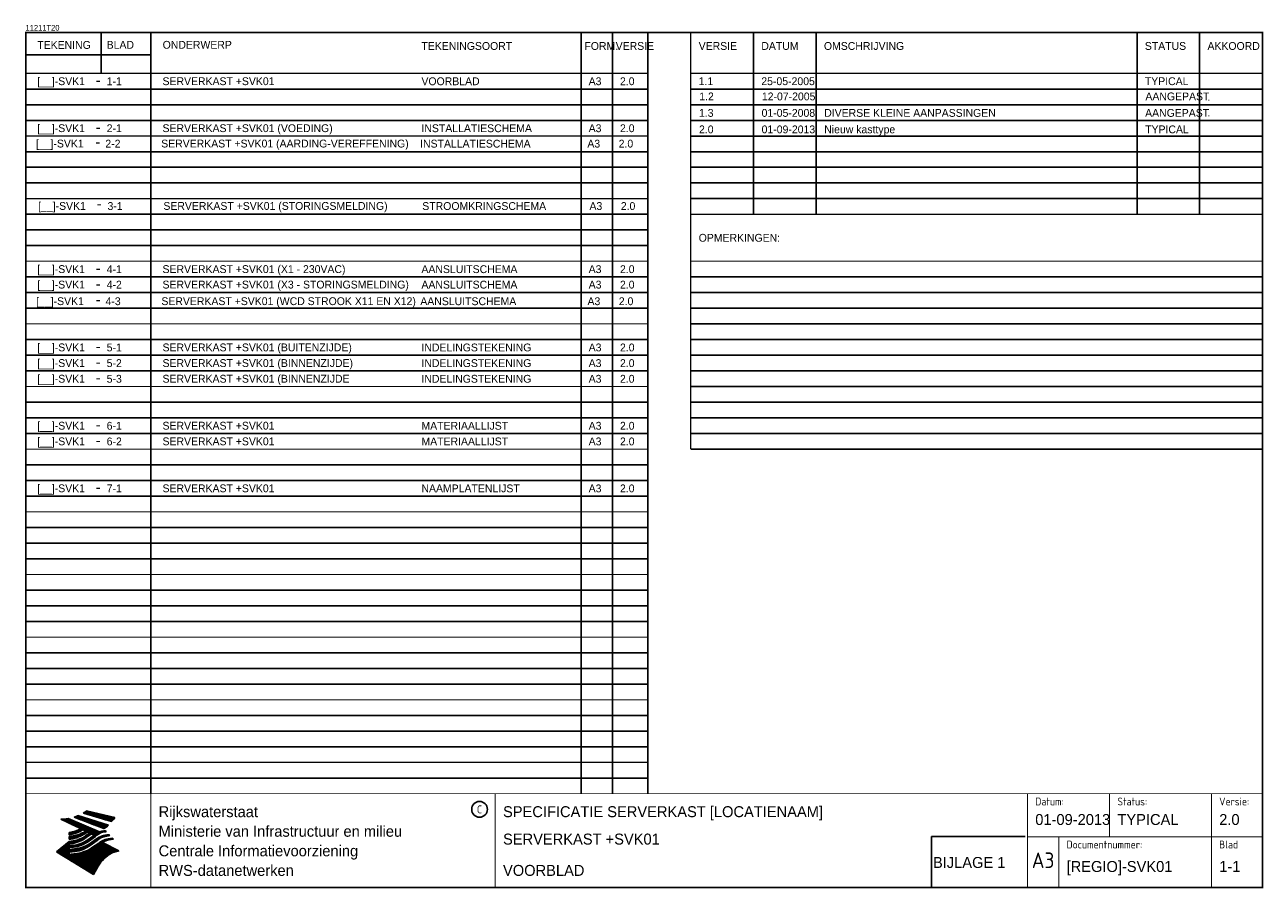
# Model space of a CAD drawing. Extents: x 0 to 395, y 0 to 276.
import ezdxf
from ezdxf.enums import TextEntityAlignment as Align

# ---------------------------------------------------------------- set-up
doc = ezdxf.new("R2010")
doc.units = 0
doc.header["$LTSCALE"] = 10
doc.header["$MEASUREMENT"] = 0
doc.layers.get('0').update_dxf_attribs({"color": 6, "linetype": 'CONTINUOUS'})
for name, color, linetype in [('ALG01', 2, 'CONTINUOUS'), ('GEG', 7, 'CONTINUOUS'), ('GEGLOGO', 7, 'CONTINUOUS')]:
    doc.layers.add(name, color=color, linetype=linetype)
doc.styles.add('ISO', font='iso.shx')
doc.styles.get("Standard").update_dxf_attribs({"font": 'ISO-SS'})

# ---------------------------------------------------------------- blocks, each defined once
blk = doc.blocks.new('REGEL')
for tag, p in [('TEKENING', (11.52, 254.01)), ('BLAD', (25.91, 254.01)), ('ONDERWERP', (40.91, 254.01)), ('TEKENINGSOORT', (126.45, 254.01)), ('FORMAAT', (179.86, 254.01)), ('WIJZIGING', (189.86, 254.01))]:
    blk.add_attdef(tag, p, '', height=2.5)
blk = doc.blocks.new('WIJZN')
for tag, p in [('VERSIE', (2.498248, 1.25)), ('DATUM', (22.498248, 1.25)), ('OMSCHRIJVING', (42.498248, 1.25)), ('STATUS', (144.998248, 1.25)), ('AKKOORD', (164.998248, 1.25))]:
    blk.add_attdef(tag, p, '', height=2.5)
blk = doc.blocks.new('A3')
at = {"color": 2}
blk.add_circle((145, 25), 2.5, dxfattribs=at)
at = {"layer": 'GEG'}
for p, q in [((148.83, 0.06), (148.83, 0.05)), ((150.06, 0.06), (150.06, 0.04)), ((150.09, 0.06), (150.09, -0.14))]:
    blk.add_line(p, q, dxfattribs=at)
at = {"layer": 'GEG', "color": 2, "const_width": 0.5}
blk.add_lwpolyline([(395.06, 0.06), (0.06, 0.06), (0.06, 273.06), (395.06, 273.06)], close=True, dxfattribs=at)
at = {"layer": 'GEG', "color": 2, "const_width": 0.3}
for points in [[(0.06, 30), (395.06, 30)], [(40, 0), (40, 30)], [(150, 0), (150, 30)], [(320, 0), (320, 30)], [(346.25, 16.25), (346.25, 30)], [(378.75, 0.06), (378.75, 30)], [(320, 16.25), (395, 16.25)], [(330, 0.06), (330, 16.25)]]:
    blk.add_lwpolyline(points, dxfattribs=at)
at = {"layer": 'GEGLOGO', "color": 4}
for p, q in [((18.46, 23.81), (27.49, 21.09)), ((18.46, 23.81), (27.49, 21.09)), ((18.48, 23.8), (22.35, 23.8)), ((18.61, 23.9), (21.92, 23.9)), ((18.77, 24), (21.49, 24)), ((18.93, 24.1), (21.06, 24.1)), ((19.08, 24.2), (20.63, 24.2)), ((19.22, 24.3), (20.2, 24.3)), ((19.36, 24.4), (19.77, 24.4)), ((19.45, 24.47), (28.56, 22.36)), ((19.45, 24.47), (28.56, 22.36)), ((11.27, 21.86), (21.98, 16.71)), ((11.27, 21.86), (21.98, 16.71)), ((11.4, 21.8), (14.11, 21.8)), ((11.61, 21.7), (14.35, 21.7)), ((11.82, 21.6), (14.58, 21.6)), ((12.03, 21.5), (14.82, 21.5)), ((12.23, 21.4), (15.05, 21.4)), ((12.41, 21.9), (13.88, 21.9)), ((12.44, 21.3), (15.29, 21.3)), ((12.65, 21.2), (15.52, 21.2)), ((12.86, 21.1), (15.76, 21.1)), ((13.07, 21), (15.99, 21)), ((13.27, 20.9), (16.23, 20.9)), ((13.33, 22), (13.64, 22)), ((13.48, 20.8), (16.46, 20.8)), ((13.56, 22.03), (23.58, 17.77)), ((13.56, 22.03), (23.58, 17.77)), ((13.69, 20.7), (16.7, 20.7)), ((13.9, 20.6), (16.93, 20.6)), ((14.1, 20.5), (17.17, 20.5)), ((14.31, 20.4), (17.4, 20.4)), ((14.52, 20.3), (17.64, 20.3)), ((14.73, 20.2), (17.87, 20.2)), ((14.94, 20.1), (18.11, 20.1)), ((15.14, 20), (18.34, 20)), ((15.35, 19.9), (18.58, 19.9)), ((15.5, 22.49), (25.02, 18.83)), ((15.5, 22.49), (25.02, 18.83)), ((15.53, 22.5), (18.33, 22.5)), ((15.56, 19.8), (18.81, 19.8)), ((15.73, 22.4), (18.65, 22.4)), ((15.82, 22.6), (18.02, 22.6)), ((15.99, 22.3), (18.96, 22.3)), ((16.08, 22.7), (17.7, 22.7)), ((16.25, 22.2), (19.28, 22.2)), ((16.32, 22.8), (17.38, 22.8)), ((16.51, 22.1), (19.6, 22.1)), ((16.54, 22.9), (17.07, 22.9)), ((16.75, 23), (26.48, 19.92)), ((16.75, 23), (26.48, 19.92)), ((16.77, 22), (19.91, 22)), ((17.03, 21.9), (20.23, 21.9)), ((17.29, 21.8), (20.54, 21.8)), ((17.55, 21.7), (20.86, 21.7)), ((17.81, 21.6), (21.18, 21.6)), ((18.07, 21.5), (21.49, 21.5)), ((18.33, 21.4), (21.81, 21.4)), ((18.59, 21.3), (22.13, 21.3)), ((18.81, 23.7), (22.78, 23.7)), ((18.86, 21.2), (22.44, 21.2)), ((19.12, 21.1), (22.76, 21.1)), ((19.14, 23.6), (23.22, 23.6)), ((19.38, 21), (23.07, 21)), ((19.48, 23.5), (23.65, 23.5)), ((19.64, 20.9), (23.39, 20.9)), ((19.81, 23.4), (24.08, 23.4)), ((19.9, 20.8), (23.71, 20.8)), ((20.14, 23.3), (24.51, 23.3)), ((20.16, 20.7), (24.02, 20.7)), ((20.42, 20.6), (24.34, 20.6)), ((20.48, 23.2), (24.94, 23.2)), ((20.68, 20.5), (24.66, 20.5)), ((20.81, 23.1), (25.37, 23.1)), ((20.94, 20.4), (24.97, 20.4)), ((21.14, 23), (25.8, 23)), ((21.2, 20.3), (25.29, 20.3)), ((21.46, 20.2), (25.6, 20.2)), ((21.47, 22.9), (26.23, 22.9)), ((21.72, 20.1), (25.92, 20.1)), ((21.81, 22.8), (26.66, 22.8)), ((21.98, 20), (26.24, 20)), ((22.14, 22.7), (27.09, 22.7)), ((22.24, 19.9), (26.45, 19.9)), ((22.47, 22.6), (27.53, 22.6)), ((22.5, 19.8), (26.34, 19.8)), ((22.81, 22.5), (27.96, 22.5)), ((23.14, 22.4), (28.39, 22.4)), ((23.47, 22.3), (28.51, 22.3)), ((23.81, 22.2), (28.43, 22.2)), ((24.14, 22.1), (28.36, 22.1)), ((24.47, 22), (28.28, 22)), ((24.81, 21.9), (28.2, 21.9)), ((25.14, 21.8), (28.12, 21.8)), ((25.47, 21.7), (28.03, 21.7)), ((25.8, 21.6), (27.95, 21.6)), ((26.14, 21.5), (27.86, 21.5)), ((26.47, 21.4), (27.77, 21.4)), ((26.8, 21.3), (27.68, 21.3)), ((27.14, 21.2), (27.59, 21.2)), ((27.47, 21.1), (27.5, 21.1)), ((13.95, 16.91), (13.91, 17.62)), ((13.95, 16.91), (13.91, 17.62)), ((13.91, 17.6), (16.6, 17.6)), ((13.91, 17.5), (16.34, 17.5)), ((13.92, 17.4), (16.06, 17.4)), ((13.93, 17.3), (15.75, 17.3)), ((13.93, 17.2), (15.41, 17.2)), ((13.94, 17.1), (15.01, 17.1)), ((13.94, 17), (14.53, 17)), ((13.95, 16.91), (14.11, 16.93)), ((13.95, 16.91), (14.11, 16.93)), ((13.95, 16.35), (14.24, 16.38)), ((13.95, 16.35), (14.24, 16.38)), ((13.95, 15.45), (13.95, 16.35)), ((13.95, 15.45), (13.95, 16.35)), ((13.95, 16.3), (17.26, 16.3)), ((13.95, 16.2), (17.02, 16.2)), ((13.95, 16.1), (16.77, 16.1)), ((13.95, 16), (16.5, 16)), ((13.95, 15.9), (16.2, 15.9)), ((14.47, 17.7), (16.84, 17.7)), ((14.47, 16.4), (17.48, 16.4)), ((14.99, 17.8), (17.06, 17.8)), ((15.22, 16.5), (17.69, 16.5)), ((15.41, 17.9), (17.27, 17.9)), ((15.73, 16.6), (17.89, 16.6)), ((15.76, 18), (17.47, 18)), ((15.77, 19.7), (19.05, 19.7)), ((15.98, 19.6), (19.28, 19.6)), ((16.08, 18.1), (17.67, 18.1)), ((16.14, 16.7), (18.08, 16.7)), ((16.18, 19.5), (19.52, 19.5)), ((16.36, 18.2), (17.85, 18.2)), ((16.39, 19.4), (19.75, 19.4)), ((16.49, 16.8), (18.26, 16.8)), ((16.6, 19.3), (19.99, 19.3)), ((16.63, 18.3), (18.02, 18.3)), ((16.8, 16.9), (18.43, 16.9)), ((16.81, 19.2), (20.22, 19.2)), ((16.87, 18.4), (18.19, 18.4)), ((17.02, 19.1), (20.46, 19.1)), ((17.08, 17), (18.59, 17)), ((17.1, 18.5), (18.35, 18.5)), ((17.22, 19), (20.69, 19)), ((17.31, 18.6), (18.29, 18.6)), ((17.34, 17.1), (18.75, 17.1)), ((17.43, 18.9), (20.93, 18.9)), ((17.51, 18.7), (18.1, 18.7)), ((17.58, 17.2), (18.91, 17.2)), ((17.64, 18.8), (21.16, 18.8)), ((17.7, 18.8), (17.9, 18.8)), ((18.41, 18.54), (17.8, 18.85)), ((18.41, 18.54), (17.8, 18.85)), ((17.8, 17.3), (19.05, 17.3)), ((17.85, 18.7), (21.4, 18.7)), ((18.01, 17.4), (19.19, 17.4)), ((18.05, 18.6), (21.63, 18.6)), ((18.1, 15.9), (19.25, 15.9)), ((18.21, 17.5), (19.34, 17.5)), ((18.26, 18.5), (21.87, 18.5)), ((18.29, 16), (19.38, 16)), ((18.4, 17.6), (19.49, 17.6)), ((18.47, 18.4), (22.1, 18.4)), ((18.47, 16.1), (19.53, 16.1)), ((18.58, 17.7), (19.63, 17.7)), ((18.64, 16.2), (19.68, 16.2)), ((18.68, 18.3), (22.34, 18.3)), ((18.75, 17.8), (19.78, 17.8)), ((18.8, 16.3), (19.82, 16.3)), ((18.89, 18.2), (22.57, 18.2)), ((18.91, 17.9), (19.66, 17.9)), ((18.96, 16.4), (19.97, 16.4)), ((19.01, 17.96), (19.24, 18.11)), ((19.01, 17.96), (19.24, 18.11)), ((19.07, 18), (19.46, 18)), ((19.09, 18.1), (22.81, 18.1)), ((19.11, 16.5), (20.11, 16.5)), ((19.18, 16.54), (20.52, 17.46)), ((19.18, 16.54), (20.52, 17.46)), ((19.21, 18.1), (19.27, 18.1)), ((19.21, 17.41), (19.81, 17.82)), ((19.21, 17.41), (19.81, 17.82)), ((19.24, 18.11), (19.81, 17.82)), ((19.24, 18.11), (19.81, 17.82)), ((19.26, 16.6), (20.26, 16.6)), ((19.3, 18), (23.04, 18)), ((19.38, 15.99), (21.09, 17.17)), ((19.38, 15.99), (21.09, 17.17)), ((19.4, 16.7), (20.41, 16.7)), ((19.51, 17.9), (23.28, 17.9)), ((19.55, 16.8), (20.55, 16.8)), ((19.7, 16.9), (20.7, 16.9)), ((19.72, 17.8), (23.51, 17.8)), ((19.84, 17), (20.85, 17)), ((19.89, 15.28), (22.17, 16.84)), ((19.89, 15.28), (22.17, 16.84)), ((19.93, 17.7), (23.48, 17.7)), ((19.99, 17.1), (20.99, 17.1)), ((20.09, 14.73), (22.37, 16.29)), ((20.09, 14.73), (22.37, 16.29)), ((20.13, 17.6), (23.33, 17.6)), ((20.13, 17.2), (21.03, 17.2)), ((20.28, 17.3), (20.83, 17.3)), ((20.34, 17.5), (23.17, 17.5)), ((20.43, 17.4), (20.63, 17.4)), ((20.52, 17.46), (21.09, 17.17)), ((20.52, 17.46), (21.09, 17.17)), ((20.55, 17.4), (23.02, 17.4)), ((20.76, 17.3), (22.87, 17.3)), ((20.8, 15.9), (21.8, 15.9)), ((20.94, 16), (21.95, 16)), ((20.96, 17.2), (22.72, 17.2)), ((21.09, 16.1), (22.09, 16.1)), ((21.17, 17.1), (22.57, 17.1)), ((21.24, 16.2), (22.24, 16.2)), ((21.38, 17), (22.42, 17)), ((21.38, 16.3), (22.38, 16.3)), ((21.53, 16.4), (22.47, 16.4)), ((21.59, 16.9), (22.27, 16.9)), ((21.67, 16.5), (22.57, 16.5)), ((21.8, 16.8), (22.12, 16.8)), ((21.82, 16.6), (22.67, 16.6)), ((21.97, 16.7), (22.77, 16.7)), ((23.58, 17.77), (21.98, 16.71)), ((23.58, 17.77), (21.98, 16.71)), ((22.11, 16.8), (22.89, 16.8)), ((22.23, 16.9), (23.01, 16.9)), ((22.35, 17), (23.14, 17)), ((22.47, 17.1), (23.28, 17.1)), ((22.59, 17.2), (23.43, 17.2)), ((22.73, 17.3), (23.59, 17.3)), ((22.76, 19.7), (26.22, 19.7)), ((22.88, 17.4), (23.77, 17.4)), ((23.02, 19.6), (26.1, 19.6)), ((23.04, 17.5), (23.97, 17.5)), ((23.18, 15.9), (24.16, 15.9)), ((23.22, 17.6), (24.19, 17.6)), ((23.28, 19.5), (25.98, 19.5)), ((23.35, 16), (24.36, 16)), ((23.43, 17.7), (24.49, 17.7)), ((23.53, 16.1), (24.58, 16.1)), ((23.55, 19.4), (25.85, 19.4)), ((23.66, 17.8), (25.05, 17.8)), ((23.73, 16.2), (24.83, 16.2)), ((23.81, 19.3), (25.71, 19.3)), ((23.93, 17.9), (25.73, 17.9)), ((23.95, 16.3), (25.12, 16.3)), ((24.07, 19.2), (25.57, 19.2)), ((24.2, 16.4), (25.48, 16.4)), ((24.33, 19.1), (25.43, 19.1)), ((24.33, 18), (25.64, 18)), ((24.49, 16.5), (25.93, 16.5)), ((24.59, 19), (25.28, 19)), ((24.83, 16.6), (26.49, 16.6)), ((24.85, 18.9), (25.12, 18.9)), ((25.3, 16.7), (26.92, 16.7)), ((25.55, 18.09), (25.77, 17.86)), ((25.55, 18.09), (25.77, 17.86)), ((25.78, 16.8), (26.82, 16.8)), ((26.72, 16.9), (26.97, 16.65)), ((26.72, 16.9), (26.97, 16.65)), ((13.91, 14.73), (9.86, 11.38)), ((13.91, 14.73), (9.86, 11.38)), ((10.48, 11.9), (17.46, 11.9)), ((10.61, 12), (17.77, 12)), ((10.73, 12.1), (18.06, 12.1)), ((10.85, 12.2), (13.95, 12.2)), ((10.97, 12.3), (13.95, 12.3)), ((11.09, 12.4), (13.95, 12.4)), ((11.21, 12.5), (13.95, 12.5)), ((11.33, 12.6), (13.95, 12.6)), ((11.45, 12.7), (13.95, 12.7)), ((11.57, 12.8), (13.95, 12.8)), ((11.69, 12.9), (14.78, 12.9)), ((11.81, 13), (15.63, 13)), ((11.94, 13.1), (16.22, 13.1)), ((12.06, 13.2), (16.67, 13.2)), ((12.18, 13.3), (17.05, 13.3)), ((12.3, 13.4), (13.95, 13.4)), ((12.42, 13.5), (13.95, 13.5)), ((12.54, 13.6), (13.95, 13.6)), ((12.66, 13.7), (13.95, 13.7)), ((12.78, 13.8), (13.95, 13.8)), ((12.9, 13.9), (13.95, 13.9)), ((13.02, 14), (14.54, 14)), ((13.15, 14.1), (15.12, 14.1)), ((13.27, 14.2), (15.56, 14.2)), ((13.39, 14.3), (15.94, 14.3)), ((13.51, 14.4), (16.26, 14.4)), ((13.63, 14.5), (16.56, 14.5)), ((13.75, 14.6), (16.83, 14.6)), ((13.87, 14.7), (17.08, 14.7)), ((13.95, 15.8), (15.86, 15.8)), ((13.95, 15.7), (15.48, 15.7)), ((13.95, 15.6), (15.02, 15.6)), ((13.95, 15.5), (14.42, 15.5)), ((13.95, 15.45), (14.44, 15.5)), ((13.95, 15.45), (14.44, 15.5)), ((13.95, 14.72), (14.41, 14.77)), ((13.95, 14.72), (14.41, 14.77)), ((13.95, 13.93), (14.61, 14.01)), ((13.95, 13.93), (14.61, 14.01)), ((13.95, 13.93), (13.95, 13.32)), ((13.95, 13.93), (13.95, 13.32)), ((13.95, 13.32), (15.12, 13.45)), ((13.95, 13.32), (15.12, 13.45)), ((13.95, 12.81), (15.32, 12.96)), ((13.95, 12.81), (15.32, 12.96)), ((13.95, 12.81), (13.95, 12.18)), ((13.95, 12.81), (13.95, 12.18)), ((13.95, 12.18), (15.65, 12.37)), ((13.95, 12.18), (15.65, 12.37)), ((14.11, 12.2), (18.32, 12.2)), ((14.62, 14.8), (17.32, 14.8)), ((14.69, 13.4), (17.38, 13.4)), ((15.01, 12.3), (18.56, 12.3)), ((15.23, 14.9), (17.54, 14.9)), ((15.49, 13.5), (17.67, 13.5)), ((15.7, 15), (17.74, 15)), ((15.94, 12.4), (18.78, 12.4)), ((16.02, 13.6), (17.94, 13.6)), ((16.08, 15.1), (17.94, 15.1)), ((16.42, 15.2), (18.13, 15.2)), ((16.45, 13.7), (18.19, 13.7)), ((16.62, 12.5), (19, 12.5)), ((16.72, 15.3), (18.31, 15.3)), ((16.81, 13.8), (18.42, 13.8)), ((16.99, 15.4), (18.48, 15.4)), ((17.1, 12.6), (19.2, 12.6)), ((17.13, 13.9), (18.64, 13.9)), ((17.24, 15.5), (18.64, 15.5)), ((17.42, 14), (18.85, 14)), ((17.48, 15.6), (18.8, 15.6)), ((17.5, 12.7), (19.39, 12.7)), ((17.69, 14.1), (19.04, 14.1)), ((17.7, 15.7), (18.96, 15.7)), ((17.84, 12.8), (19.57, 12.8)), ((17.9, 15.8), (19.1, 15.8)), ((17.94, 14.2), (19.23, 14.2)), ((18.14, 12.9), (19.75, 12.9)), ((18.16, 14.3), (19.41, 14.3)), ((18.38, 14.4), (19.58, 14.4)), ((18.42, 13), (19.92, 13)), ((18.58, 14.5), (19.74, 14.5)), ((18.67, 13.1), (20.08, 13.1)), ((18.78, 14.6), (19.9, 14.6)), ((18.91, 13.2), (20.23, 13.2)), ((18.96, 14.7), (20.05, 14.7)), ((19.13, 13.3), (20.38, 13.3)), ((19.14, 14.8), (20.19, 14.8)), ((19.31, 14.9), (20.34, 14.9)), ((19.34, 13.4), (20.53, 13.4)), ((19.47, 15), (20.49, 15)), ((19.54, 13.5), (20.67, 13.5)), ((19.62, 15.1), (20.63, 15.1)), ((19.72, 13.6), (20.81, 13.6)), ((19.77, 15.2), (20.78, 15.2)), ((19.79, 11.9), (29.51, 11.9)), ((19.9, 13.7), (20.96, 13.7)), ((19.92, 15.3), (20.92, 15.3)), ((19.99, 12), (29.31, 12)), ((20.07, 15.4), (21.07, 15.4)), ((20.07, 13.8), (21.11, 13.8)), ((20.18, 12.1), (29.11, 12.1)), ((20.21, 15.5), (21.22, 15.5)), ((20.24, 13.9), (21.25, 13.9)), ((20.36, 15.6), (21.36, 15.6)), ((20.36, 12.2), (28.91, 12.2)), ((20.39, 14), (21.4, 14)), ((20.42, 14.02), (22.7, 15.58)), ((20.42, 14.02), (22.7, 15.58)), ((20.5, 15.7), (21.51, 15.7)), ((20.53, 12.3), (28.71, 12.3)), ((20.54, 14.1), (21.54, 14.1)), ((20.62, 13.47), (22.9, 15.03)), ((20.62, 13.47), (22.9, 15.03)), ((20.65, 15.8), (21.65, 15.8)), ((20.69, 14.2), (21.69, 14.2)), ((20.7, 12.4), (28.51, 12.4)), ((20.83, 14.3), (21.84, 14.3)), ((20.86, 12.5), (28.31, 12.5)), ((20.98, 14.4), (21.98, 14.4)), ((21.01, 12.6), (28.11, 12.6)), ((21.11, 12.67), (23.39, 14.23)), ((21.11, 12.67), (23.39, 14.23)), ((21.13, 14.5), (22.13, 14.5)), ((21.16, 12.7), (27.91, 12.7)), ((21.27, 14.6), (22.28, 14.6)), ((21.3, 12.8), (27.7, 12.8)), ((21.42, 14.7), (22.42, 14.7)), ((21.45, 12.9), (27.5, 12.9)), ((21.56, 14.8), (22.57, 14.8)), ((21.6, 13), (27.3, 13)), ((21.71, 14.9), (22.71, 14.9)), ((21.74, 13.1), (27.1, 13.1)), ((21.86, 15), (22.86, 15)), ((21.89, 13.2), (26.9, 13.2)), ((22, 15.1), (22.98, 15.1)), ((22.03, 13.3), (26.7, 13.3)), ((22.15, 15.2), (23.1, 15.2)), ((22.18, 13.4), (26.5, 13.4)), ((22.29, 15.3), (23.22, 15.3)), ((22.33, 13.5), (26.3, 13.5)), ((22.44, 15.4), (23.36, 15.4)), ((22.47, 13.6), (26.1, 13.6)), ((22.59, 15.5), (23.5, 15.5)), ((22.62, 13.7), (25.89, 13.7)), ((22.73, 15.6), (23.64, 15.6)), ((22.76, 13.8), (25.69, 13.8)), ((22.87, 15.7), (23.8, 15.7)), ((22.91, 13.9), (25.49, 13.9)), ((23.02, 15.8), (23.97, 15.8)), ((23.06, 14), (25.29, 14)), ((23.2, 14.1), (25.09, 14.1)), ((23.35, 14.2), (24.89, 14.2)), ((23.48, 14.3), (24.69, 14.3)), ((23.61, 14.4), (24.59, 14.4)), ((23.75, 14.5), (24.74, 14.5)), ((23.9, 14.6), (24.9, 14.6)), ((24.06, 14.7), (25.08, 14.7)), ((24.23, 14.8), (25.27, 14.8)), ((24.41, 14.9), (25.48, 14.9)), ((24.55, 14.37), (29.83, 11.74)), ((24.55, 14.37), (29.83, 11.74)), ((24.61, 15), (25.72, 15)), ((24.82, 15.1), (25.99, 15.1)), ((25.06, 15.2), (26.32, 15.2)), ((25.33, 15.3), (26.75, 15.3)), ((25.64, 15.4), (27.34, 15.4)), ((26.02, 15.5), (27.93, 15.5)), ((26.56, 15.6), (27.97, 15.6)), ((27.11, 15.7), (27.88, 15.7)), ((27.79, 15.79), (28.06, 15.51)), ((27.79, 15.79), (28.06, 15.51)), ((21.66, 4.22), (9.86, 11.38)), ((21.66, 4.22), (9.86, 11.38)), ((9.88, 11.4), (14.58, 11.4)), ((10, 11.5), (15.48, 11.5)), ((10, 11.3), (13.95, 11.3)), ((10.12, 11.6), (16.22, 11.6)), ((10.17, 11.2), (13.95, 11.2)), ((10.24, 11.7), (16.71, 11.7)), ((10.33, 11.1), (13.95, 11.1)), ((10.36, 11.8), (17.11, 11.8)), ((10.5, 11), (13.95, 11)), ((10.66, 10.9), (13.95, 10.9)), ((10.83, 10.8), (13.95, 10.8)), ((10.99, 10.7), (13.95, 10.7)), ((11.15, 10.6), (26.8, 10.6)), ((11.32, 10.5), (26.65, 10.5)), ((11.48, 10.4), (26.5, 10.4)), ((11.65, 10.3), (26.36, 10.3)), ((11.81, 10.2), (26.22, 10.2)), ((11.98, 10.1), (26.09, 10.1)), ((12.14, 10), (25.96, 10)), ((12.31, 9.9), (25.83, 9.9)), ((12.47, 9.8), (25.71, 9.8)), ((12.64, 9.7), (25.59, 9.7)), ((12.8, 9.6), (25.48, 9.6)), ((12.97, 9.5), (25.36, 9.5)), ((13.13, 9.4), (25.25, 9.4)), ((13.3, 9.3), (25.15, 9.3)), ((13.46, 9.2), (25.04, 9.2)), ((13.63, 9.1), (24.94, 9.1)), ((13.79, 9), (24.84, 9)), ((13.95, 11.33), (15.85, 11.54)), ((13.95, 11.33), (15.85, 11.54)), ((13.95, 11.33), (13.95, 10.63)), ((13.95, 11.33), (13.95, 10.63)), ((13.95, 10.63), (16.34, 10.9)), ((13.95, 10.63), (16.34, 10.9)), ((13.96, 8.9), (24.75, 8.9)), ((14.12, 8.8), (24.65, 8.8)), ((14.29, 8.7), (24.56, 8.7)), ((14.45, 8.6), (24.47, 8.6)), ((14.55, 10.7), (26.96, 10.7)), ((14.62, 8.5), (24.38, 8.5)), ((14.78, 8.4), (24.3, 8.4)), ((14.94, 8.3), (24.22, 8.3)), ((15.11, 8.2), (24.14, 8.2)), ((15.27, 8.1), (24.06, 8.1)), ((15.44, 8), (23.98, 8)), ((15.45, 10.8), (27.12, 10.8)), ((16.35, 10.9), (27.29, 10.9)), ((17.04, 11), (27.47, 11)), ((17.53, 11.1), (27.69, 11.1)), ((17.93, 11.2), (28.02, 11.2)), ((18.27, 11.3), (28.36, 11.3)), ((18.58, 11.4), (28.69, 11.4)), ((18.86, 11.5), (29.03, 11.5)), ((19.12, 11.6), (29.36, 11.6)), ((29.61, 11.68), (19.36, 11.68)), ((19.58, 11.8), (29.71, 11.8)), ((27.61, 11.08), (29.83, 11.74)), ((27.61, 11.08), (29.83, 11.74)), ((29.83, 11.74), (29.68, 11.69)), ((29.83, 11.74), (29.68, 11.69)), ((29.69, 11.7), (29.71, 11.7)), ((15.6, 7.9), (23.9, 7.9)), ((15.77, 7.8), (23.83, 7.8)), ((15.93, 7.7), (23.76, 7.7)), ((16.1, 7.6), (23.69, 7.6)), ((16.26, 7.5), (23.62, 7.5)), ((16.43, 7.4), (23.55, 7.4)), ((16.59, 7.3), (23.48, 7.3)), ((16.76, 7.2), (23.42, 7.2)), ((16.92, 7.1), (23.36, 7.1)), ((17.09, 7), (23.29, 7)), ((17.25, 6.9), (23.23, 6.9)), ((17.42, 6.8), (23.17, 6.8)), ((17.58, 6.7), (23.12, 6.7)), ((17.75, 6.6), (23.06, 6.6)), ((17.91, 6.5), (23, 6.5)), ((18.08, 6.4), (22.94, 6.4)), ((18.24, 6.3), (22.88, 6.3)), ((18.4, 6.2), (22.82, 6.2)), ((18.57, 6.1), (22.76, 6.1)), ((18.73, 6), (22.71, 6)), ((18.9, 5.9), (22.65, 5.9)), ((19.06, 5.8), (22.59, 5.8)), ((19.23, 5.7), (22.53, 5.7)), ((19.39, 5.6), (22.47, 5.6)), ((19.56, 5.5), (22.41, 5.5)), ((19.72, 5.4), (22.35, 5.4)), ((19.89, 5.3), (22.3, 5.3)), ((20.05, 5.2), (22.24, 5.2)), ((20.22, 5.1), (22.18, 5.1)), ((20.38, 5), (22.12, 5)), ((20.55, 4.9), (22.06, 4.9)), ((20.71, 4.8), (22, 4.8)), ((20.88, 4.7), (21.94, 4.7)), ((21.04, 4.6), (21.89, 4.6)), ((21.21, 4.5), (21.83, 4.5)), ((21.37, 4.4), (21.77, 4.4)), ((21.54, 4.3), (21.71, 4.3)), ((21.66, 4.22), (23.2, 6.85)), ((21.66, 4.22), (23.2, 6.85))]:
    blk.add_line(p, q, dxfattribs=at)
for centre, radius, start, end in [((13.75, 31.93), 9.39, 300.0654, 307.393), ((13.75, 31.93), 9.39, 300.0654, 307.393), ((11.37, 35.73), 13.87, 269.6055, 279.0886), ((11.37, 35.73), 13.87, 269.6055, 279.0886), ((12.6, 31.4), 9.37, 288.0217, 296.3084), ((12.6, 31.4), 9.37, 288.0217, 296.3084), ((20.18, 26.85), 9.36, 301.1147, 312.2814), ((20.18, 26.85), 9.36, 301.1147, 312.2814), ((16.35, 31.52), 15.26, 316.9248, 323.1399), ((16.35, 31.52), 15.26, 316.9248, 323.1399), ((12.75, 28.06), 10.5, 276.3402, 298.7463), ((12.75, 28.06), 10.5, 276.3402, 298.7463), ((13.25, 25.21), 10.5, 273.6149, 304.3803), ((13.25, 25.21), 10.5, 273.6149, 304.3803), ((12.59, 27.54), 10.72, 278.129, 302.868), ((12.59, 27.54), 10.72, 278.129, 302.868), ((13.5, 26.6), 10.25, 274.164, 302.5474), ((13.5, 26.6), 10.25, 274.164, 302.5474), ((12.96, 26.11), 10.71, 277.9472, 305.7139), ((12.96, 26.11), 10.71, 277.9472, 305.7139), ((12.95, 24.7), 10.83, 278.8115, 306.4242), ((12.95, 24.7), 10.83, 278.8115, 306.4242), ((25.41, 13.46), 4.67, 107.4286, 133.7799), ((25.41, 13.46), 4.67, 107.4286, 133.7799), ((26.12, 13), 4.99, 110.4143, 138.7411), ((26.12, 13), 4.99, 110.4143, 138.7411), ((26.33, 10.74), 6.04, 98.1566, 126.9045), ((26.33, 10.74), 6.04, 98.1566, 126.9045), ((26.94, 10.56), 6.02, 100.5835, 132.088), ((26.94, 10.56), 6.02, 100.5835, 132.088), ((25.34, 12.88), 5.22, 87.7348, 104.8316), ((25.34, 12.88), 5.22, 87.7348, 104.8316), ((25.99, 10.88), 6.99, 91.7838, 103.2817), ((25.99, 10.88), 6.99, 91.7838, 103.2817), ((26.77, 11.93), 4.97, 90.634, 105.1984), ((26.77, 11.93), 4.97, 90.634, 105.1984), ((27.44, 9.68), 6.99, 93.8342, 103.2817), ((27.44, 9.68), 6.99, 93.8342, 103.2817), ((13.82, 23.96), 10.59, 277.0519, 304.973), ((13.82, 23.96), 10.59, 277.0519, 304.973), ((14.16, 23.4), 10.5, 276.3402, 304.3803), ((14.16, 23.4), 10.5, 276.3402, 304.3803), ((14.77, 22.66), 10.33, 274.9043, 303.1745), ((14.77, 22.66), 10.33, 274.9043, 303.1745), ((14.34, 22.16), 10.73, 278.1111, 305.8489), ((14.34, 22.16), 10.73, 278.1111, 305.8489), ((15.18, 21.33), 10.5, 276.3402, 304.3803), ((15.18, 21.33), 10.5, 276.3402, 304.3803), ((27.48, 9.13), 6.53, 95.7581, 128.7216), ((27.48, 9.13), 6.53, 95.7581, 128.7216), ((27.82, 9.7), 5.7, 96.3886, 125.0052), ((27.82, 9.7), 5.7, 96.3886, 125.0052), ((28.12, 10.83), 4.97, 93.8141, 105.1984), ((28.12, 10.83), 4.97, 93.8141, 105.1984), ((28.79, 8.56), 6.99, 96.0135, 103.2817), ((28.79, 8.56), 6.99, 96.0135, 103.2817), ((32.87, 1.18), 11.2, 117.9568, 149.6251), ((32.87, 1.18), 11.2, 117.9568, 149.6251)]:
    blk.add_arc(centre, radius, start, end, dxfattribs=at)
at = {"color": 2, "style": 'ISO'}
blk.add_text('C', height=2.5, dxfattribs=at).set_placement((145, 25), align=Align.MIDDLE)
at = {"color": 2}
blk.add_attdef('FILENUMBER', text='', height=1.8, dxfattribs=at).set_placement((0, 273.12), align=Align.BOTTOM_LEFT)
for tag, p in [('OPDRGEV', (42.5, 22.5)), ('OMSCHRV1', (152.5, 22.5)), ('AFDELING', (42.5, 16.25)), ('DATUM', (322.5, 20)), ('STATUS', (348.75, 20)), ('VERSIE', (381.25, 20)), ('OMSCHRV2', (152.5, 13.75)), ('UITVOERING', (42.5, 10)), ('DOCNUMMER', (332.5, 5)), ('BLAD', (381.25, 5)), ('ONDERWERP', (42.5, 3.75)), ('OMSCHRV3', (152.5, 3.75))]:
    blk.add_attdef(tag, p, '', height=3.5, dxfattribs=at)
at = {"layer": 'GEG', "color": 2, "style": 'ISO'}
for s, p in [('Datum:', (322.5, 26.25)), ('Status:', (348.75, 26.25)), ('Versie:', (381.25, 26.25)), ('Documentnummer:', (332.5, 12.5)), ('Blad', (381.25, 12.5))]:
    blk.add_text(s, height=2.5, dxfattribs=at).set_placement(p)
blk.add_text('A3', height=5, dxfattribs=at).set_placement((325, 6.25), align=Align.CENTER)
blk = doc.blocks.new('STANR')
at = {"color": 0}
blk.add_attdef('STANDR', text='', height=1, dxfattribs=at).set_placement((0, 0), align=Align.RIGHT)

msp = doc.modelspace()

# ---------------------------------------------------------------- linework, layer by layer
at = {"color": 2}
for p, q in [((24.17, 273.06), (24.17, 260)), ((40, 30), (40, 272.97)), ((177.5, 30), (177.5, 273.02)), ((187.5, 30), (187.5, 273.02)), ((232.5, 215), (232.5, 273.06)), ((252.5, 215), (252.5, 273.06)), ((355, 215), (355, 273.06)), ((375, 215), (375, 273.06)), ((0.06, 265.95), (40, 265.95)), ((0, 255), (198.74, 255)), ((212.5, 255), (395, 255)), ((0, 250), (198.74, 250)), ((212.5, 250), (395, 250)), ((0, 245), (198.74, 245)), ((212.5, 245), (395, 245)), ((212.5, 240), (395, 240)), ((0, 235), (198.75, 235)), ((212.5, 235), (395, 235)), ((0, 230), (198.75, 230)), ((212.5, 230), (395, 230)), ((0, 225), (198.75, 225)), ((212.5, 225), (395, 225)), ((212.5, 220), (395, 220)), ((0, 215), (198.74, 215)), ((0, 210), (198.75, 210)), ((0, 205), (198.75, 205)), ((0, 195), (198.75, 195)), ((212.5, 195), (395, 195)), ((0, 190), (198.74, 190)), ((212.5, 190), (395, 190)), ((0, 185), (198.75, 185)), ((212.5, 185), (395, 185)), ((212.44, 180), (395, 180)), ((0, 175), (198.75, 175)), ((212.44, 175), (395, 175)), ((0, 170), (198.75, 170)), ((212.44, 170), (395, 170)), ((0, 165), (198.74, 165)), ((212.44, 165), (395, 165)), ((212.44, 160), (395, 160)), ((0, 155), (198.75, 155)), ((212.44, 155), (395, 155)), ((0, 150), (198.75, 150)), ((212.44, 150), (395, 150)), ((0, 145), (198.75, 145)), ((212.44, 145), (395, 145)), ((0, 135), (198.75, 135)), ((0, 130), (198.75, 130)), ((0, 125), (198.75, 125)), ((0, 115), (198.74, 115)), ((0, 110), (198.75, 110)), ((0, 105), (198.75, 105)), ((0, 95), (198.75, 95)), ((0, 90), (198.74, 90)), ((0, 85), (198.75, 85)), ((0, 75), (198.75, 75)), ((0, 70), (198.75, 70)), ((0, 65), (198.74, 65)), ((0, 55), (198.75, 55)), ((0, 50), (198.75, 50)), ((0, 45), (198.74, 45)), ((0, 35), (198.75, 35))]:
    msp.add_line(p, q, dxfattribs=at)
for points, const_width in [([(198.75, 272.95), (198.75, 30)], 0.5), ([(212.44, 140), (212.44, 273.06)], 0.5), ([(0, 260), (198.74, 260)], 0.5), ([(212.5, 260), (395, 260)], 0.5), ([(0, 240), (198.74, 240)], 0.35), ([(0, 220), (198.74, 220)], 0.35), ([(212.5, 215), (395, 215)], 0.35), ([(0, 200), (198.74, 200)], 0.35), ([(212.5, 200), (395, 200)], 0.35), ([(0, 180), (198.74, 180)], 0.35), ([(0, 160), (198.74, 160)], 0.35), ([(0, 140), (198.74, 140)], 0.35), ([(212.5, 140), (395, 140)], 0.5), ([(0, 120), (198.74, 120)], 0.35), ([(0, 100), (198.74, 100)], 0.35), ([(0, 80), (198.74, 80)], 0.35), ([(0, 60), (198.74, 60)], 0.35), ([(0, 40), (198.74, 40)], 0.35)]:
    msp.add_lwpolyline(points, dxfattribs=dict(at, const_width=const_width))
at = {"layer": 'ALG01'}
for p, q in [((319.31, 16.34), (289.31, 16.34)), ((289.31, 16.34), (289.31, 0.06)), ((395.06, 16.31), (395.06, 0.06)), ((395.06, 16.31), (395.06, 0.06))]:
    msp.add_line(p, q, dxfattribs=at)

# ---------------------------------------------------------------- block references
msp.add_blockref('A3', (0, 0)).add_auto_attribs({'OPDRGEV': 'Rijkswaterstaat', 'AFDELING': 'Ministerie van Infrastructuur en milieu', 'UITVOERING': 'Centrale Informatievoorziening', 'ONDERWERP': 'RWS-datanetwerken', 'OMSCHRV1': 'SPECIFICATIE SERVERKAST [LOCATIENAAM]', 'OMSCHRV2': 'SERVERKAST +SVK01', 'OMSCHRV3': 'VOORBLAD', 'DOCNUMMER': '[REGIO]-SVK01', 'DATUM': '01-09-2013', 'STATUS': 'TYPICAL', 'VERSIE': '2.0', 'BLAD': '1-1', 'FILENUMBER': '11211T20'})
at = {"color": 2}
ref = msp.add_blockref('REGEL', (0, 2.21), dxfattribs=at)
ref.add_attrib('TEKENING', '[__]-SVK1', (3.75, 256.25), dxfattribs={"color": 2, "height": 2.5})
ref.add_attrib('BLAD', '1-1', (25.91, 256.23), dxfattribs={"color": 2, "height": 2.5})
ref.add_attrib('ONDERWERP', 'SERVERKAST +SVK01', (43.75, 256.25), dxfattribs={"color": 2, "height": 2.5})
ref.add_attrib('TEKENINGSOORT', 'VOORBLAD', (126.45, 256.23), dxfattribs={"color": 2, "height": 2.5})
ref.add_attrib('FORMAAT', 'A3', (179.86, 256.23), dxfattribs={"color": 2, "height": 2.5})
ref.add_attrib('WIJZIGING', '2.0', (189.86, 256.23), dxfattribs={"color": 2, "height": 2.5})
ref = msp.add_blockref('WIJZN', (212.5, 255), dxfattribs=at)
ref.add_attrib('VERSIE', '1.1', (215, 256.25), dxfattribs={"color": 2, "height": 2.5})
ref.add_attrib('DATUM', '25-05-2005', (235, 256.25), dxfattribs={"color": 2, "height": 2.5})
ref.add_attrib('STATUS', 'TYPICAL', (357.5, 256.25), dxfattribs={"color": 2, "height": 2.5})
ref = msp.add_blockref('WIJZN', (212.68, 250.14), dxfattribs=at)
ref.add_attrib('VERSIE', '1.2', (215.18, 251.39), dxfattribs={"color": 2, "height": 2.5})
ref.add_attrib('DATUM', '12-07-2005', (235.18, 251.39), dxfattribs={"color": 2, "height": 2.5})
ref.add_attrib('STATUS', 'AANGEPAST', (357.68, 251.39), dxfattribs={"color": 2, "height": 2.5})
ref = msp.add_blockref('WIJZN', (212.5, 250), dxfattribs=at)
ref.add_attrib('AKKOORD', '.', (377.5, 251.25), dxfattribs={"color": 2, "height": 2.5})
ref = msp.add_blockref('WIJZN', (212.6, 244.88), dxfattribs=at)
ref.add_attrib('VERSIE', '1.3', (215.09, 246.13), dxfattribs={"color": 2, "height": 2.5})
ref.add_attrib('DATUM', '01-05-2008', (235.09, 246.13), dxfattribs={"color": 2, "height": 2.5})
ref.add_attrib('OMSCHRIJVING', 'DIVERSE KLEINE AANPASSINGEN', (255.09, 246.13), dxfattribs={"color": 2, "height": 2.5})
ref.add_attrib('STATUS', 'AANGEPAST', (357.59, 246.13), dxfattribs={"color": 2, "height": 2.5})
ref = msp.add_blockref('WIJZN', (212.5, 245), dxfattribs=at)
ref.add_attrib('AKKOORD', '.', (377.5, 246.25), dxfattribs={"color": 2, "height": 2.5})
ref = msp.add_blockref('REGEL', (0, -12.79), dxfattribs=at)
ref.add_attrib('TEKENING', '[__]-SVK1', (3.75, 241.25), dxfattribs={"color": 2, "height": 2.5})
ref.add_attrib('BLAD', '2-1', (25.91, 241.23), dxfattribs={"color": 2, "height": 2.5})
ref.add_attrib('ONDERWERP', 'SERVERKAST +SVK01 (VOEDING)', (43.75, 241.25), dxfattribs={"color": 2, "height": 2.5})
ref.add_attrib('TEKENINGSOORT', 'INSTALLATIESCHEMA', (126.45, 241.23), dxfattribs={"color": 2, "height": 2.5})
ref.add_attrib('FORMAAT', 'A3', (179.86, 241.23), dxfattribs={"color": 2, "height": 2.5})
ref.add_attrib('WIJZIGING', '2.0', (189.86, 241.23), dxfattribs={"color": 2, "height": 2.5})
ref = msp.add_blockref('WIJZN', (212.61, 239.62), dxfattribs=at)
ref.add_attrib('VERSIE', '2.0', (215.1, 240.87), dxfattribs={"color": 2, "height": 2.5})
ref.add_attrib('DATUM', '01-09-2013', (235.1, 240.87), dxfattribs={"color": 2, "height": 2.5})
ref.add_attrib('OMSCHRIJVING', 'Nieuw kasttype', (255.1, 240.87), dxfattribs={"color": 2, "height": 2.5})
ref.add_attrib('STATUS', 'TYPICAL', (357.6, 240.87), dxfattribs={"color": 2, "height": 2.5})
ref = msp.add_blockref('REGEL', (-0.42, -17.7), dxfattribs=at)
ref.add_attrib('TEKENING', '[__]-SVK1', (3.33, 236.34), dxfattribs={"color": 2, "height": 2.5})
ref.add_attrib('BLAD', '2-2', (25.49, 236.31), dxfattribs={"color": 2, "height": 2.5})
ref.add_attrib('ONDERWERP', 'SERVERKAST +SVK01 (AARDING-VEREFFENING)', (43.33, 236.34), dxfattribs={"color": 2, "height": 2.5})
ref.add_attrib('TEKENINGSOORT', 'INSTALLATIESCHEMA', (126.03, 236.31), dxfattribs={"color": 2, "height": 2.5})
ref.add_attrib('FORMAAT', 'A3', (179.44, 236.31), dxfattribs={"color": 2, "height": 2.5})
ref.add_attrib('WIJZIGING', '2.0', (189.44, 236.31), dxfattribs={"color": 2, "height": 2.5})
ref = msp.add_blockref('REGEL', (0.27, -37.62), dxfattribs=at)
ref.add_attrib('TEKENING', '[__]-SVK1', (4.02, 216.42), dxfattribs={"color": 2, "height": 2.5})
ref.add_attrib('BLAD', '3-1', (26.18, 216.39), dxfattribs={"color": 2, "height": 2.5})
ref.add_attrib('ONDERWERP', 'SERVERKAST +SVK01 (STORINGSMELDING)', (44.02, 216.42), dxfattribs={"color": 2, "height": 2.5})
ref.add_attrib('TEKENINGSOORT', 'STROOMKRINGSCHEMA', (126.72, 216.39), dxfattribs={"color": 2, "height": 2.5})
ref.add_attrib('FORMAAT', 'A3', (180.12, 216.39), dxfattribs={"color": 2, "height": 2.5})
ref.add_attrib('WIJZIGING', '2.0', (190.12, 216.39), dxfattribs={"color": 2, "height": 2.5})
ref = msp.add_blockref('REGEL', (0, -57.79), dxfattribs=at)
ref.add_attrib('TEKENING', '[__]-SVK1', (3.75, 196.25), dxfattribs={"color": 2, "height": 2.5})
ref.add_attrib('BLAD', '4-1', (25.91, 196.23), dxfattribs={"color": 2, "height": 2.5})
ref.add_attrib('ONDERWERP', 'SERVERKAST +SVK01 (X1 - 230VAC)', (43.75, 196.25), dxfattribs={"color": 2, "height": 2.5})
ref.add_attrib('TEKENINGSOORT', 'AANSLUITSCHEMA', (126.45, 196.23), dxfattribs={"color": 2, "height": 2.5})
ref.add_attrib('FORMAAT', 'A3', (179.86, 196.23), dxfattribs={"color": 2, "height": 2.5})
ref.add_attrib('WIJZIGING', '2.0', (189.86, 196.23), dxfattribs={"color": 2, "height": 2.5})
ref = msp.add_blockref('REGEL', (0, -62.73), dxfattribs=at)
ref.add_attrib('TEKENING', '[__]-SVK1', (3.75, 191.31), dxfattribs={"color": 2, "height": 2.5})
ref.add_attrib('BLAD', '4-2', (25.91, 191.29), dxfattribs={"color": 2, "height": 2.5})
ref.add_attrib('ONDERWERP', 'SERVERKAST +SVK01 (X3 - STORINGSMELDING)', (43.75, 191.31), dxfattribs={"color": 2, "height": 2.5})
ref.add_attrib('TEKENINGSOORT', 'AANSLUITSCHEMA', (126.45, 191.29), dxfattribs={"color": 2, "height": 2.5})
ref.add_attrib('FORMAAT', 'A3', (179.86, 191.29), dxfattribs={"color": 2, "height": 2.5})
ref.add_attrib('WIJZIGING', '2.0', (189.86, 191.29), dxfattribs={"color": 2, "height": 2.5})
ref = msp.add_blockref('REGEL', (-0.36, -68.02), dxfattribs=at)
ref.add_attrib('TEKENING', '[__]-SVK1', (3.39, 186.01), dxfattribs={"color": 2, "height": 2.5})
ref.add_attrib('BLAD', '4-3', (25.55, 185.99), dxfattribs={"color": 2, "height": 2.5})
ref.add_attrib('ONDERWERP', 'SERVERKAST +SVK01 (WCD STROOK X11 EN X12)', (43.39, 186.01), dxfattribs={"color": 2, "height": 2.5})
ref.add_attrib('TEKENINGSOORT', 'AANSLUITSCHEMA', (126.09, 185.99), dxfattribs={"color": 2, "height": 2.5})
ref.add_attrib('FORMAAT', 'A3', (179.49, 185.99), dxfattribs={"color": 2, "height": 2.5})
ref.add_attrib('WIJZIGING', '2.0', (189.49, 185.99), dxfattribs={"color": 2, "height": 2.5})
ref = msp.add_blockref('REGEL', (0, -82.79), dxfattribs=at)
ref.add_attrib('TEKENING', '[__]-SVK1', (3.75, 171.25), dxfattribs={"color": 2, "height": 2.5})
ref.add_attrib('BLAD', '5-1', (25.91, 171.23), dxfattribs={"color": 2, "height": 2.5})
ref.add_attrib('ONDERWERP', 'SERVERKAST +SVK01 (BUITENZIJDE)', (43.75, 171.25), dxfattribs={"color": 2, "height": 2.5})
ref.add_attrib('TEKENINGSOORT', 'INDELINGSTEKENING', (126.45, 171.23), dxfattribs={"color": 2, "height": 2.5})
ref.add_attrib('FORMAAT', 'A3', (179.86, 171.23), dxfattribs={"color": 2, "height": 2.5})
ref.add_attrib('WIJZIGING', '2.0', (189.86, 171.23), dxfattribs={"color": 2, "height": 2.5})
ref = msp.add_blockref('REGEL', (0, -87.79), dxfattribs=at)
ref.add_attrib('TEKENING', '[__]-SVK1', (3.75, 166.25), dxfattribs={"color": 2, "height": 2.5})
ref.add_attrib('BLAD', '5-2', (25.91, 166.23), dxfattribs={"color": 2, "height": 2.5})
ref.add_attrib('ONDERWERP', 'SERVERKAST +SVK01 (BINNENZIJDE)', (43.75, 166.25), dxfattribs={"color": 2, "height": 2.5})
ref.add_attrib('TEKENINGSOORT', 'INDELINGSTEKENING', (126.45, 166.23), dxfattribs={"color": 2, "height": 2.5})
ref.add_attrib('FORMAAT', 'A3', (179.86, 166.23), dxfattribs={"color": 2, "height": 2.5})
ref.add_attrib('WIJZIGING', '2.0', (189.86, 166.23), dxfattribs={"color": 2, "height": 2.5})
ref = msp.add_blockref('REGEL', (0, -92.79), dxfattribs=at)
ref.add_attrib('TEKENING', '[__]-SVK1', (3.75, 161.25), dxfattribs={"color": 2, "height": 2.5})
ref.add_attrib('BLAD', '5-3', (25.91, 161.23), dxfattribs={"color": 2, "height": 2.5})
ref.add_attrib('ONDERWERP', 'SERVERKAST +SVK01 (BINNENZIJDE', (43.75, 161.25), dxfattribs={"color": 2, "height": 2.5})
ref.add_attrib('TEKENINGSOORT', 'INDELINGSTEKENING', (126.45, 161.23), dxfattribs={"color": 2, "height": 2.5})
ref.add_attrib('FORMAAT', 'A3', (179.86, 161.23), dxfattribs={"color": 2, "height": 2.5})
ref.add_attrib('WIJZIGING', '2.0', (189.86, 161.23), dxfattribs={"color": 2, "height": 2.5})
ref = msp.add_blockref('REGEL', (0, -107.79), dxfattribs=at)
ref.add_attrib('TEKENING', '[__]-SVK1', (3.75, 146.25), dxfattribs={"color": 2, "height": 2.5})
ref.add_attrib('BLAD', '6-1', (25.91, 146.23), dxfattribs={"color": 2, "height": 2.5})
ref.add_attrib('ONDERWERP', 'SERVERKAST +SVK01', (43.75, 146.25), dxfattribs={"color": 2, "height": 2.5})
ref.add_attrib('TEKENINGSOORT', 'MATERIAALLIJST', (126.45, 146.23), dxfattribs={"color": 2, "height": 2.5})
ref.add_attrib('FORMAAT', 'A3', (179.86, 146.23), dxfattribs={"color": 2, "height": 2.5})
ref.add_attrib('WIJZIGING', '2.0', (189.86, 146.23), dxfattribs={"color": 2, "height": 2.5})
ref = msp.add_blockref('REGEL', (0, -112.79), dxfattribs=at)
ref.add_attrib('TEKENING', '[__]-SVK1', (3.75, 141.25), dxfattribs={"color": 2, "height": 2.5})
ref.add_attrib('BLAD', '6-2', (25.91, 141.23), dxfattribs={"color": 2, "height": 2.5})
ref.add_attrib('ONDERWERP', 'SERVERKAST +SVK01', (43.75, 141.25), dxfattribs={"color": 2, "height": 2.5})
ref.add_attrib('TEKENINGSOORT', 'MATERIAALLIJST', (126.45, 141.23), dxfattribs={"color": 2, "height": 2.5})
ref.add_attrib('FORMAAT', 'A3', (179.86, 141.23), dxfattribs={"color": 2, "height": 2.5})
ref.add_attrib('WIJZIGING', '2.0', (189.86, 141.23), dxfattribs={"color": 2, "height": 2.5})
ref = msp.add_blockref('REGEL', (0, -127.79), dxfattribs=at)
ref.add_attrib('TEKENING', '[__]-SVK1', (3.75, 126.25), dxfattribs={"color": 2, "height": 2.5})
ref.add_attrib('BLAD', '7-1', (25.91, 126.23), dxfattribs={"color": 2, "height": 2.5})
ref.add_attrib('ONDERWERP', 'SERVERKAST +SVK01', (43.75, 126.25), dxfattribs={"color": 2, "height": 2.5})
ref.add_attrib('TEKENINGSOORT', 'NAAMPLATENLIJST', (126.45, 126.23), dxfattribs={"color": 2, "height": 2.5})
ref.add_attrib('FORMAAT', 'A3', (179.86, 126.23), dxfattribs={"color": 2, "height": 2.5})
ref.add_attrib('WIJZIGING', '2.0', (189.86, 126.23), dxfattribs={"color": 2, "height": 2.5})
at = {"layer": 'ALG01'}
ref = msp.add_blockref('STANR', (312.98, 6.28), dxfattribs=dict(at, xscale=2.5, yscale=2.5, zscale=2.5))
ref.add_attrib('STANDR', 'BIJLAGE 1', dxfattribs={"layer": '0', "color": 0, "height": 3.5}).set_placement((312.98, 6.28), align=Align.RIGHT)

# ---------------------------------------------------------------- texts
at = {"color": 2}
for s, height, p in [('TEKENING', 2.5, (3.75, 267.83)), ('BLAD', 2.5, (25.91, 267.87)), ('ONDERWERP', 2.5, (43.79, 267.87)), ('TEKENINGSOORT', 2.5, (126.45, 267.5)), ('FORM.', 2.5, (178.5, 267.5)), ('VERSIE', 2.5, (188.5, 267.5)), ('VERSIE', 2.5, (215, 267.5)), ('DATUM', 2.5, (235, 267.5)), ('OMSCHRIJVING', 2.5, (255, 267.5)), ('STATUS', 2.5, (357.5, 267.5)), ('AKKOORD', 2.5, (377.5, 267.5)), ('-', 3.5, (22.45, 256.11)), ('-', 3.5, (22.45, 241.11)), ('-', 3.5, (22.34, 236.44)), ('-', 3.5, (22.72, 216.68)), ('OPMERKINGEN:', 2.5, (215, 206.25)), ('-', 3.5, (22.45, 196.11)), ('-', 3.5, (22.45, 191.11)), ('-', 3.5, (22.45, 186.11)), ('-', 3.5, (22.45, 171.11)), ('-', 3.5, (22.45, 166.11)), ('-', 3.5, (22.45, 161.11)), ('-', 3.5, (22.45, 146.11)), ('-', 3.5, (22.45, 141.11)), ('-', 3.5, (22.45, 126.11))]:
    msp.add_text(s, height=height, dxfattribs=at).set_placement(p)

doc.saveas('drawing.dxf')
